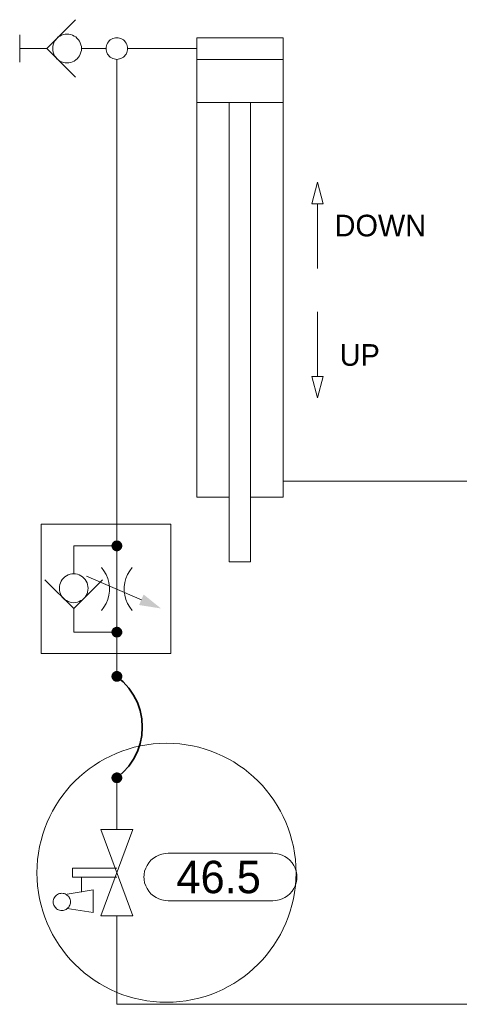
# Model space of a CAD drawing. Header units: millimetres. Extents: x 0 to 203, y 0 to 47.
# Tile 193 of 196: x 170.79 to 172.39, y 38.83 to 42.42. Entities that reach past the tile are written whole.
import ezdxf

# ---------------------------------------------------------------- set-up
doc = ezdxf.new("R2010")
doc.units = ezdxf.units.MM
for name, color, linetype in [('PDF_Geomertry', 7, 'Continuous'), ('PDF_Solid Fills', 7, 'Continuous'), ('PDF_Text', 7, 'Continuous')]:
    doc.layers.add(name, color=color, linetype=linetype)
doc.styles.add('PDF Arial', font='txt')

msp = doc.modelspace()

# ---------------------------------------------------------------- hatches: boundary and pattern name
at = {"layer": 'PDF_Solid Fills', "transparency": 33554559}
for points in [[(171.1443, 40.4999), (171.1249, 40.5026), (171.1254, 40.5054)], [(171.1443, 40.4999), (171.1249, 40.4999), (171.1249, 40.5026)], [(171.1443, 40.4999), (171.1249, 40.4979), (171.1249, 40.4999)], [(171.1443, 40.4999), (171.1254, 40.4951), (171.1249, 40.4979)], [(171.1443, 40.4999), (171.1254, 40.5054), (171.1263, 40.5076)], [(171.1443, 40.4999), (171.1263, 40.4929), (171.1254, 40.4951)], [(171.1443, 40.4999), (171.1263, 40.5076), (171.1277, 40.5104)], [(171.1443, 40.4999), (171.1277, 40.4901), (171.1263, 40.4929)], [(171.1443, 40.4999), (171.1277, 40.5104), (171.129, 40.5124)], [(171.1443, 40.4999), (171.129, 40.4882), (171.1277, 40.4901)], [(171.1443, 40.4999), (171.129, 40.5124), (171.1304, 40.5138)], [(171.1443, 40.4999), (171.1304, 40.486), (171.129, 40.4882)], [(171.1443, 40.4999), (171.1304, 40.5138), (171.1324, 40.516)], [(171.1443, 40.4999), (171.1324, 40.4846), (171.1304, 40.486)], [(171.1443, 40.4999), (171.1324, 40.516), (171.1346, 40.5174)], [(171.1443, 40.4999), (171.1346, 40.4832), (171.1324, 40.4846)], [(171.1443, 40.4999), (171.1346, 40.5174), (171.1374, 40.5187)], [(171.1443, 40.4999), (171.1374, 40.4818), (171.1346, 40.4832)], [(171.1443, 40.4999), (171.1374, 40.5187), (171.1393, 40.5193)], [(171.1443, 40.4999), (171.1393, 40.4813), (171.1374, 40.4818)], [(171.1443, 40.4999), (171.1393, 40.5193), (171.1421, 40.5193)], [(171.1443, 40.4999), (171.1421, 40.4804), (171.1393, 40.4813)], [(171.1443, 40.4999), (171.1421, 40.5193), (171.1443, 40.5201)], [(171.1443, 40.4999), (171.1443, 40.4804), (171.1421, 40.4804)], [(171.1443, 40.4999), (171.1443, 40.5201), (171.1471, 40.5193)], [(171.1443, 40.4999), (171.1499, 40.5193), (171.1518, 40.5187)], [(171.1443, 40.4999), (171.1471, 40.5193), (171.1499, 40.5193)], [(171.1443, 40.4999), (171.1518, 40.5187), (171.1546, 40.5174)], [(171.1443, 40.4999), (171.1546, 40.5174), (171.1568, 40.516)], [(171.1443, 40.4999), (171.1568, 40.516), (171.1582, 40.5138)], [(171.1443, 40.4999), (171.1582, 40.5138), (171.1602, 40.5124)], [(171.1443, 40.4999), (171.1602, 40.5124), (171.1615, 40.5104)], [(171.1443, 40.4999), (171.1615, 40.5104), (171.1629, 40.5076)], [(171.1443, 40.4999), (171.1629, 40.5076), (171.1638, 40.5054)], [(171.1443, 40.4999), (171.1638, 40.5054), (171.1643, 40.5026)], [(171.1443, 40.4999), (171.1643, 40.5026), (171.1643, 40.4999)], [(171.1443, 40.4999), (171.1471, 40.4804), (171.1443, 40.4804)], [(171.1443, 40.4999), (171.1499, 40.4813), (171.1471, 40.4804)], [(171.1443, 40.4999), (171.1518, 40.4818), (171.1499, 40.4813)], [(171.1443, 40.4999), (171.1546, 40.4832), (171.1518, 40.4818)], [(171.1443, 40.4999), (171.1568, 40.4846), (171.1546, 40.4832)], [(171.1443, 40.4999), (171.1582, 40.486), (171.1568, 40.4846)], [(171.1443, 40.4999), (171.1602, 40.4882), (171.1582, 40.486)], [(171.1443, 40.4999), (171.1615, 40.4901), (171.1602, 40.4882)], [(171.1443, 40.4999), (171.1629, 40.4929), (171.1615, 40.4901)], [(171.1443, 40.4999), (171.1638, 40.4951), (171.1629, 40.4929)], [(171.1443, 40.4999), (171.1643, 40.4979), (171.1638, 40.4951)], [(171.1443, 40.4999), (171.1643, 40.4999), (171.1643, 40.4979)], [(171.1443, 40.186), (171.1304, 40.1999), (171.1324, 40.2013)], [(171.1443, 40.186), (171.1324, 40.2013), (171.1346, 40.2026)], [(171.1443, 40.186), (171.1346, 40.2026), (171.1374, 40.204)], [(171.1443, 40.186), (171.1374, 40.204), (171.1393, 40.2049)], [(171.1443, 40.186), (171.1393, 40.2049), (171.1421, 40.2054)], [(171.1443, 40.186), (171.1421, 40.2054), (171.1443, 40.2054)], [(171.1443, 40.186), (171.1471, 40.2054), (171.1499, 40.2049)], [(171.1443, 40.186), (171.1443, 40.2054), (171.1471, 40.2054)], [(171.1443, 40.186), (171.1499, 40.2049), (171.1518, 40.204)], [(171.1443, 40.186), (171.1518, 40.204), (171.1546, 40.2026)], [(171.1443, 40.186), (171.1546, 40.2026), (171.1568, 40.2013)], [(171.1443, 40.186), (171.1568, 40.2013), (171.1582, 40.1999)], [(171.1443, 40.186), (171.1249, 40.1882), (171.1254, 40.191)], [(171.1443, 40.186), (171.1249, 40.186), (171.1249, 40.1882)], [(171.1443, 40.186), (171.1249, 40.1832), (171.1249, 40.186)], [(171.1443, 40.186), (171.1254, 40.1804), (171.1249, 40.1832)], [(171.1443, 40.186), (171.1254, 40.191), (171.1263, 40.1938)], [(171.1443, 40.186), (171.1263, 40.1785), (171.1254, 40.1804)], [(171.1443, 40.186), (171.1263, 40.1938), (171.1277, 40.1957)], [(171.1443, 40.186), (171.1277, 40.1763), (171.1263, 40.1785)], [(171.1443, 40.186), (171.1277, 40.1957), (171.129, 40.1979)], [(171.1443, 40.186), (171.129, 40.1743), (171.1277, 40.1763)], [(171.1443, 40.186), (171.129, 40.1979), (171.1304, 40.1999)], [(171.1443, 40.186), (171.1304, 40.1721), (171.129, 40.1743)], [(171.1443, 40.186), (171.1324, 40.1701), (171.1304, 40.1721)], [(171.1443, 40.186), (171.1346, 40.1688), (171.1324, 40.1701)], [(171.1443, 40.186), (171.1374, 40.1679), (171.1346, 40.1688)], [(171.1443, 40.186), (171.1393, 40.1665), (171.1374, 40.1679)], [(171.1443, 40.186), (171.1421, 40.1665), (171.1393, 40.1665)], [(171.1443, 40.186), (171.1443, 40.166), (171.1421, 40.1665)], [(171.1443, 40.186), (171.1582, 40.1999), (171.1602, 40.1979)], [(171.1443, 40.186), (171.1602, 40.1979), (171.1615, 40.1957)], [(171.1443, 40.186), (171.1615, 40.1957), (171.1629, 40.1938)], [(171.1443, 40.186), (171.1629, 40.1938), (171.1638, 40.191)], [(171.1443, 40.186), (171.1638, 40.191), (171.1643, 40.1882)], [(171.1443, 40.186), (171.1643, 40.1882), (171.1643, 40.186)], [(171.1443, 40.186), (171.1471, 40.1665), (171.1443, 40.166)], [(171.1443, 40.186), (171.1499, 40.1665), (171.1471, 40.1665)], [(171.1443, 40.186), (171.1518, 40.1679), (171.1499, 40.1665)], [(171.1443, 40.186), (171.1546, 40.1688), (171.1518, 40.1679)], [(171.1443, 40.186), (171.1568, 40.1701), (171.1546, 40.1688)], [(171.1443, 40.186), (171.1582, 40.1721), (171.1568, 40.1701)], [(171.1443, 40.186), (171.1602, 40.1743), (171.1582, 40.1721)], [(171.1443, 40.186), (171.1615, 40.1763), (171.1602, 40.1743)], [(171.1443, 40.186), (171.1629, 40.1785), (171.1615, 40.1763)], [(171.1443, 40.186), (171.1638, 40.1804), (171.1629, 40.1785)], [(171.1443, 40.186), (171.1643, 40.1832), (171.1638, 40.1804)], [(171.1443, 40.186), (171.1643, 40.186), (171.1643, 40.1832)], [(171.1443, 40.0249), (171.1249, 40.0271), (171.1254, 40.0299)], [(171.1443, 40.0249), (171.1249, 40.0249), (171.1249, 40.0271)], [(171.1443, 40.0249), (171.1249, 40.0221), (171.1249, 40.0249)], [(171.1443, 40.0249), (171.1254, 40.0193), (171.1249, 40.0221)], [(171.1443, 40.0249), (171.1254, 40.0299), (171.1263, 40.0326)], [(171.1443, 40.0249), (171.1263, 40.0174), (171.1254, 40.0193)], [(171.1443, 40.0249), (171.1263, 40.0326), (171.1277, 40.0346)], [(171.1443, 40.0249), (171.1277, 40.0151), (171.1263, 40.0174)], [(171.1443, 40.0249), (171.1277, 40.0346), (171.129, 40.0368)], [(171.1443, 40.0249), (171.129, 40.0132), (171.1277, 40.0151)], [(171.1443, 40.0249), (171.129, 40.0368), (171.1304, 40.0388)], [(171.1443, 40.0249), (171.1304, 40.011), (171.129, 40.0132)], [(171.1443, 40.0249), (171.1304, 40.0388), (171.1324, 40.0401)], [(171.1443, 40.0249), (171.1324, 40.009), (171.1304, 40.011)], [(171.1443, 40.0249), (171.1324, 40.0401), (171.1346, 40.0415)], [(171.1443, 40.0249), (171.1346, 40.0076), (171.1324, 40.009)], [(171.1443, 40.0249), (171.1346, 40.0415), (171.1374, 40.0429)], [(171.1443, 40.0249), (171.1374, 40.0068), (171.1346, 40.0076)], [(171.1443, 40.0249), (171.1374, 40.0429), (171.1393, 40.0438)], [(171.1443, 40.0249), (171.1393, 40.0054), (171.1374, 40.0068)], [(171.1443, 40.0249), (171.1393, 40.0438), (171.1421, 40.0443)], [(171.1443, 40.0249), (171.1421, 40.0054), (171.1393, 40.0054)], [(171.1443, 40.0249), (171.1421, 40.0443), (171.1443, 40.0443)], [(171.1443, 40.0249), (171.1443, 40.0054), (171.1421, 40.0054)], [(171.1443, 40.0249), (171.1471, 40.0443), (171.1499, 40.0438)], [(171.1443, 40.0249), (171.1443, 40.0443), (171.1471, 40.0443)], [(171.1443, 40.0249), (171.1499, 40.0438), (171.1518, 40.0429)], [(171.1443, 40.0249), (171.1518, 40.0429), (171.1546, 40.0415)], [(171.1443, 40.0249), (171.1546, 40.0415), (171.1568, 40.0401)], [(171.1443, 40.0249), (171.1568, 40.0401), (171.1582, 40.0388)], [(171.1443, 40.0249), (171.1582, 40.0388), (171.1602, 40.0368)], [(171.1443, 40.0249), (171.1602, 40.0368), (171.1615, 40.0346)], [(171.1443, 40.0249), (171.1615, 40.0346), (171.1629, 40.0326)], [(171.1443, 40.0249), (171.1629, 40.0326), (171.1638, 40.0299)], [(171.1443, 40.0249), (171.1638, 40.0299), (171.1643, 40.0271)], [(171.1443, 40.0249), (171.1643, 40.0271), (171.1643, 40.0249)], [(171.1443, 40.0249), (171.1471, 40.0054), (171.1443, 40.0054)], [(171.1443, 40.0249), (171.1499, 40.0054), (171.1471, 40.0054)], [(171.1443, 40.0249), (171.1518, 40.0068), (171.1499, 40.0054)], [(171.1443, 40.0249), (171.1546, 40.0076), (171.1518, 40.0068)], [(171.1443, 40.0249), (171.1568, 40.009), (171.1546, 40.0076)], [(171.1443, 40.0249), (171.1582, 40.011), (171.1568, 40.009)], [(171.1443, 40.0249), (171.1602, 40.0132), (171.1582, 40.011)], [(171.1443, 40.0249), (171.1615, 40.0151), (171.1602, 40.0132)], [(171.1443, 40.0249), (171.1629, 40.0174), (171.1615, 40.0151)], [(171.1443, 40.0249), (171.1638, 40.0193), (171.1629, 40.0174)], [(171.1443, 40.0249), (171.1643, 40.0221), (171.1638, 40.0193)], [(171.1443, 40.0249), (171.1643, 40.0249), (171.1643, 40.0221)], [(171.1443, 39.6554), (171.1254, 39.6604), (171.1263, 39.6632)], [(171.1443, 39.6554), (171.1263, 39.6632), (171.1277, 39.6651)], [(171.1443, 39.6554), (171.1277, 39.6651), (171.129, 39.6674)], [(171.1443, 39.6554), (171.129, 39.6674), (171.1304, 39.6693)], [(171.1443, 39.6554), (171.1304, 39.6693), (171.1324, 39.6707)], [(171.1443, 39.6554), (171.1324, 39.6707), (171.1346, 39.6721)], [(171.1443, 39.6554), (171.1346, 39.6721), (171.1374, 39.6735)], [(171.1443, 39.6554), (171.1374, 39.6735), (171.1393, 39.6743)], [(171.1443, 39.6554), (171.1393, 39.6743), (171.1421, 39.6749)], [(171.1443, 39.6554), (171.1421, 39.6749), (171.1443, 39.6749)], [(171.1443, 39.6554), (171.1471, 39.6749), (171.1499, 39.6743)], [(171.1443, 39.6554), (171.1443, 39.6749), (171.1471, 39.6749)], [(171.1443, 39.6554), (171.1499, 39.6743), (171.1518, 39.6735)], [(171.1443, 39.6554), (171.1518, 39.6735), (171.1546, 39.6721)], [(171.1443, 39.6554), (171.1546, 39.6721), (171.1568, 39.6707)], [(171.1443, 39.6554), (171.1568, 39.6707), (171.1582, 39.6693)], [(171.1443, 39.6554), (171.1582, 39.6693), (171.1602, 39.6674)], [(171.1443, 39.6554), (171.1602, 39.6674), (171.1615, 39.6651)], [(171.1443, 39.6554), (171.1615, 39.6651), (171.1629, 39.6632)], [(171.1443, 39.6554), (171.1629, 39.6632), (171.1638, 39.6604)], [(171.1443, 39.6554), (171.1249, 39.6582), (171.1254, 39.6604)], [(171.1443, 39.6554), (171.1249, 39.6554), (171.1249, 39.6582)], [(171.1443, 39.6554), (171.1249, 39.6526), (171.1249, 39.6554)], [(171.1443, 39.6554), (171.1254, 39.6507), (171.1249, 39.6526)], [(171.1443, 39.6554), (171.1263, 39.6479), (171.1254, 39.6507)], [(171.1443, 39.6554), (171.1277, 39.6457), (171.1263, 39.6479)], [(171.1443, 39.6554), (171.129, 39.6437), (171.1277, 39.6457)], [(171.1443, 39.6554), (171.1304, 39.6415), (171.129, 39.6437)], [(171.1443, 39.6554), (171.1324, 39.6401), (171.1304, 39.6415)], [(171.1443, 39.6554), (171.1346, 39.6382), (171.1324, 39.6401)], [(171.1443, 39.6554), (171.1374, 39.6374), (171.1346, 39.6382)], [(171.1443, 39.6554), (171.1393, 39.6368), (171.1374, 39.6374)], [(171.1443, 39.6554), (171.1421, 39.636), (171.1393, 39.6368)], [(171.1443, 39.6554), (171.1443, 39.636), (171.1421, 39.636)], [(171.1443, 39.6554), (171.1638, 39.6604), (171.1643, 39.6582)], [(171.1443, 39.6554), (171.1643, 39.6582), (171.1643, 39.6554)], [(171.1443, 39.6554), (171.1471, 39.636), (171.1443, 39.636)], [(171.1443, 39.6554), (171.1499, 39.6368), (171.1471, 39.636)], [(171.1443, 39.6554), (171.1518, 39.6374), (171.1499, 39.6368)], [(171.1443, 39.6554), (171.1546, 39.6382), (171.1518, 39.6374)], [(171.1443, 39.6554), (171.1568, 39.6401), (171.1546, 39.6382)], [(171.1443, 39.6554), (171.1582, 39.6415), (171.1568, 39.6401)], [(171.1443, 39.6554), (171.1602, 39.6437), (171.1582, 39.6415)], [(171.1443, 39.6554), (171.1615, 39.6457), (171.1602, 39.6437)], [(171.1443, 39.6554), (171.1629, 39.6479), (171.1615, 39.6457)], [(171.1443, 39.6554), (171.1638, 39.6507), (171.1629, 39.6479)], [(171.1443, 39.6554), (171.1643, 39.6526), (171.1638, 39.6507)], [(171.1443, 39.6554), (171.1643, 39.6554), (171.1643, 39.6526)]]:
    msp.add_hatch(color=256, dxfattribs=at).paths.add_polyline_path(points)

# ---------------------------------------------------------------- linework, layer by layer
at = {"layer": 'PDF_Geomertry', "lineweight": 15}
for points in [[(170.9943, 42.4165), (170.8893, 42.3118), (170.9943, 42.2068)], [(170.7907, 42.2624), (170.7907, 42.361)], [(171.5532, 40.6771), (171.4352, 40.6771), (171.4352, 42.3507), (171.7499, 42.3507), (171.7499, 40.6771), (171.6318, 40.6771)], [(170.8893, 42.3118), (170.7907, 42.3118)], [(171.0157, 42.3118), (171.0463, 42.3118), (171.1054, 42.3118)], [(171.1838, 42.3118), (171.4352, 42.3118)], [(171.1443, 40.4999), (171.1443, 40.579), (171.1443, 42.2721)], [(171.7499, 42.2721), (171.4352, 42.2721)], [(171.7499, 42.1151), (171.4352, 42.1151)], [(171.6318, 42.1151), (171.6318, 40.4415), (171.5532, 40.4415), (171.5532, 42.1151)], [(171.8754, 41.5104), (171.8754, 41.7457)], [(171.8754, 41.3526), (171.8754, 41.1174)], [(171.7499, 40.736), (172.5471, 40.736), (173.2902, 40.736)], [(170.9874, 40.2715), (170.9874, 40.241), (170.9874, 40.186), (171.1443, 40.186), (171.1443, 40.4999), (170.9874, 40.4999), (170.9874, 40.3979)], [(171.0888, 40.2646), (171.0977, 40.2771), (171.106, 40.2901), (171.1115, 40.3049), (171.1157, 40.3201), (171.1179, 40.3354), (171.1179, 40.3507), (171.1157, 40.3665), (171.1115, 40.3813), (171.106, 40.3957), (171.0977, 40.4096), (171.0888, 40.4215)], [(171.2004, 40.4215), (171.1915, 40.4096), (171.1832, 40.3957), (171.1768, 40.3813), (171.1735, 40.3665), (171.1713, 40.3507), (171.1713, 40.3354), (171.1735, 40.3201), (171.1768, 40.3049), (171.1832, 40.2901), (171.1915, 40.2771), (171.2004, 40.2646)], [(171.0346, 40.3901), (171.2338, 40.3035)], [(171.0921, 40.3763), (170.9874, 40.2715), (170.8824, 40.3763)], [(171.1443, 40.186), (171.1443, 40.1076), (171.1443, 40.0249)], [(171.1443, 39.6554), (171.1443, 39.4665)], [(171.1443, 39.1526), (171.1443, 38.8304), (172.5671, 38.8304), (173.9263, 38.8304), (173.9263, 39.1526)]]:
    msp.add_lwpolyline(points, dxfattribs=at)
for points in [[(171.0157, 42.3118), (171.0152, 42.3188), (171.0138, 42.3249), (171.0115, 42.3318), (171.0088, 42.3382), (171.0046, 42.3437), (171.0004, 42.3485), (170.9949, 42.3535), (170.9893, 42.3568), (170.9832, 42.3596), (170.9768, 42.3624), (170.9699, 42.3638), (170.9629, 42.3638), (170.9568, 42.3638), (170.9499, 42.3624), (170.9435, 42.3596), (170.9374, 42.3568), (170.931, 42.3535), (170.9263, 42.3485), (170.9221, 42.3437), (170.9179, 42.3382), (170.9152, 42.3318), (170.9129, 42.3249), (170.9115, 42.3188), (170.911, 42.3118), (170.9115, 42.3049), (170.9129, 42.2979), (170.9152, 42.2915), (170.9179, 42.2854), (170.9221, 42.2799), (170.9263, 42.2743), (170.931, 42.2701), (170.9374, 42.266), (170.9435, 42.2632), (170.9499, 42.261), (170.9568, 42.2596), (170.9629, 42.259), (170.9699, 42.2596), (170.9768, 42.261), (170.9832, 42.2632), (170.9893, 42.266), (170.9949, 42.2701), (171.0004, 42.2743), (171.0046, 42.2799), (171.0088, 42.2854), (171.0115, 42.2915), (171.0138, 42.2979), (171.0152, 42.3049), (171.0157, 42.3118)], [(171.1838, 42.3118), (171.1838, 42.3165), (171.1824, 42.3215), (171.181, 42.3263), (171.1782, 42.3313), (171.1754, 42.3354), (171.1721, 42.3396), (171.1685, 42.3429), (171.1643, 42.3457), (171.1596, 42.3479), (171.1546, 42.3493), (171.1499, 42.3507), (171.1443, 42.3507), (171.1393, 42.3507), (171.1346, 42.3493), (171.1296, 42.3479), (171.1249, 42.3457), (171.1207, 42.3429), (171.1165, 42.3396), (171.1138, 42.3354), (171.1102, 42.3313), (171.1082, 42.3263), (171.1068, 42.3215), (171.1054, 42.3165), (171.1054, 42.3118), (171.1054, 42.3063), (171.1068, 42.3013), (171.1082, 42.2965), (171.1102, 42.2915), (171.1138, 42.2874), (171.1165, 42.284), (171.1207, 42.2804), (171.1249, 42.2776), (171.1296, 42.2757), (171.1346, 42.2735), (171.1393, 42.2729), (171.1443, 42.2721), (171.1499, 42.2729), (171.1546, 42.2735), (171.1596, 42.2757), (171.1643, 42.2776), (171.1685, 42.2804), (171.1721, 42.284), (171.1754, 42.2874), (171.1782, 42.2915), (171.181, 42.2965), (171.1824, 42.3013), (171.1838, 42.3063), (171.1838, 42.3118)], [(171.8546, 41.7457), (171.8963, 41.7457), (171.8754, 41.8243), (171.8546, 41.7457)], [(171.8963, 41.1174), (171.8546, 41.1174), (171.8754, 41.0388), (171.8963, 41.1174)], [(171.3407, 40.579), (170.8693, 40.579), (170.8693, 40.1076), (171.3407, 40.1076), (171.3407, 40.579)], [(171.0402, 40.3457), (171.0393, 40.3526), (171.0379, 40.359), (171.036, 40.366), (171.0324, 40.3721), (171.029, 40.3776), (171.024, 40.3826), (171.0193, 40.3874), (171.0138, 40.391), (171.0074, 40.3943), (171.0013, 40.3965), (170.9943, 40.3979), (170.9874, 40.3979), (170.9804, 40.3979), (170.974, 40.3965), (170.9671, 40.3943), (170.961, 40.391), (170.9554, 40.3874), (170.9504, 40.3826), (170.9457, 40.3776), (170.9421, 40.3721), (170.9388, 40.366), (170.9365, 40.359), (170.9352, 40.3526), (170.9352, 40.3457), (170.9352, 40.3388), (170.9365, 40.3318), (170.9388, 40.3257), (170.9421, 40.3193), (170.9457, 40.3137), (170.9504, 40.309), (170.9554, 40.304), (170.961, 40.3007), (170.9671, 40.2971), (170.974, 40.2951), (170.9804, 40.2938), (170.9874, 40.2929), (170.9943, 40.2938), (171.0013, 40.2951), (171.0074, 40.2971), (171.0138, 40.3007), (171.0193, 40.304), (171.024, 40.309), (171.029, 40.3137), (171.0324, 40.3193), (171.036, 40.3257), (171.0379, 40.3318), (171.0393, 40.3388), (171.0402, 40.3457)], [(171.7124, 39.3804), (171.724, 39.3799), (171.7352, 39.3776), (171.7463, 39.3735), (171.7568, 39.3687), (171.7665, 39.3624), (171.7749, 39.3549), (171.7824, 39.3457), (171.7888, 39.336), (171.7943, 39.3257), (171.7977, 39.3151), (171.7999, 39.3035), (171.8004, 39.2924), (171.8004, 39.2957), (171.7999, 39.2846), (171.7977, 39.2729), (171.7943, 39.2624), (171.7888, 39.2521), (171.7824, 39.2424), (171.7749, 39.2332), (171.7665, 39.2257), (171.7568, 39.2193), (171.7463, 39.2146), (171.7352, 39.2104), (171.724, 39.2082), (171.7124, 39.2076), (171.331, 39.2076), (171.3199, 39.2082), (171.3082, 39.2104), (171.2977, 39.2146), (171.2874, 39.2193), (171.2777, 39.2257), (171.2685, 39.2332), (171.261, 39.2424), (171.2546, 39.2521), (171.2499, 39.2624), (171.2457, 39.2729), (171.2435, 39.2846), (171.2429, 39.2957), (171.2429, 39.2924), (171.2435, 39.3035), (171.2457, 39.3151), (171.2499, 39.3257), (171.2546, 39.336), (171.261, 39.3457), (171.2685, 39.3549), (171.2777, 39.3624), (171.2874, 39.3687), (171.2977, 39.3735), (171.3082, 39.3776), (171.3199, 39.3799), (171.331, 39.3804), (171.7124, 39.3804)]]:
    msp.add_lwpolyline(points, close=True, dxfattribs=at)
at = {"layer": 'PDF_Geomertry', "lineweight": 0}
for points in [[(171.1346, 40.4999), (171.1346, 40.4993), (171.1352, 40.4979), (171.1352, 40.4965), (171.136, 40.4951), (171.1365, 40.4943), (171.1374, 40.4929), (171.1388, 40.4924), (171.1393, 40.4915), (171.1407, 40.491), (171.1421, 40.491), (171.1435, 40.4901), (171.1443, 40.4901), (171.1457, 40.4901), (171.1471, 40.491), (171.1485, 40.491), (171.1499, 40.4915), (171.1504, 40.4924), (171.1513, 40.4929), (171.1527, 40.4943), (171.1532, 40.4951), (171.154, 40.4965), (171.154, 40.4979), (171.154, 40.4993), (171.1546, 40.4999), (171.154, 40.5013), (171.154, 40.5026), (171.154, 40.504), (171.1532, 40.5049), (171.1527, 40.5063), (171.1513, 40.5068), (171.1504, 40.5082), (171.1499, 40.509), (171.1485, 40.509), (171.1471, 40.5096), (171.1457, 40.5096), (171.1443, 40.5104), (171.1435, 40.5096), (171.1421, 40.5096), (171.1407, 40.509), (171.1393, 40.509), (171.1388, 40.5082), (171.1374, 40.5068), (171.1365, 40.5063), (171.136, 40.5049), (171.1352, 40.504), (171.1352, 40.5026), (171.1346, 40.5013), (171.1346, 40.4999)], [(171.1346, 40.186), (171.1346, 40.1846), (171.1352, 40.1832), (171.1352, 40.1818), (171.136, 40.1813), (171.1365, 40.1799), (171.1374, 40.179), (171.1388, 40.1785), (171.1393, 40.1776), (171.1407, 40.1771), (171.1421, 40.1763), (171.1435, 40.1763), (171.1443, 40.1763), (171.1457, 40.1763), (171.1471, 40.1763), (171.1485, 40.1771), (171.1499, 40.1776), (171.1504, 40.1785), (171.1513, 40.179), (171.1527, 40.1799), (171.1532, 40.1813), (171.154, 40.1818), (171.154, 40.1832), (171.154, 40.1846), (171.1546, 40.186), (171.154, 40.1874), (171.154, 40.1882), (171.154, 40.1896), (171.1532, 40.191), (171.1527, 40.1915), (171.1513, 40.1929), (171.1504, 40.1938), (171.1499, 40.1943), (171.1485, 40.1951), (171.1471, 40.1951), (171.1457, 40.1957), (171.1443, 40.1957), (171.1435, 40.1957), (171.1421, 40.1951), (171.1407, 40.1951), (171.1393, 40.1943), (171.1388, 40.1938), (171.1374, 40.1929), (171.1365, 40.1915), (171.136, 40.191), (171.1352, 40.1896), (171.1352, 40.1882), (171.1346, 40.1874), (171.1346, 40.186)], [(171.1346, 40.0249), (171.1346, 40.0235), (171.1352, 40.0221), (171.1352, 40.0207), (171.136, 40.0201), (171.1365, 40.0187), (171.1374, 40.0179), (171.1388, 40.0174), (171.1393, 40.0165), (171.1407, 40.016), (171.1421, 40.0151), (171.1435, 40.0151), (171.1443, 40.0151), (171.1457, 40.0151), (171.1471, 40.0151), (171.1485, 40.016), (171.1499, 40.0165), (171.1504, 40.0174), (171.1513, 40.0179), (171.1527, 40.0187), (171.1532, 40.0201), (171.154, 40.0207), (171.154, 40.0221), (171.154, 40.0235), (171.1546, 40.0249), (171.154, 40.0263), (171.154, 40.0271), (171.154, 40.0285), (171.1532, 40.0299), (171.1527, 40.0304), (171.1513, 40.0318), (171.1504, 40.0326), (171.1499, 40.0332), (171.1485, 40.034), (171.1471, 40.034), (171.1457, 40.0346), (171.1443, 40.0346), (171.1435, 40.0346), (171.1421, 40.034), (171.1407, 40.034), (171.1393, 40.0332), (171.1388, 40.0326), (171.1374, 40.0318), (171.1365, 40.0304), (171.136, 40.0299), (171.1352, 40.0285), (171.1352, 40.0271), (171.1346, 40.0263), (171.1346, 40.0249)], [(171.1346, 39.6554), (171.1346, 39.654), (171.1352, 39.6526), (171.1352, 39.6521), (171.136, 39.6507), (171.1365, 39.6493), (171.1374, 39.6485), (171.1388, 39.6479), (171.1393, 39.6471), (171.1407, 39.6465), (171.1421, 39.6457), (171.1435, 39.6457), (171.1443, 39.6457), (171.1457, 39.6457), (171.1471, 39.6457), (171.1485, 39.6465), (171.1499, 39.6471), (171.1504, 39.6479), (171.1513, 39.6485), (171.1527, 39.6493), (171.1532, 39.6507), (171.154, 39.6521), (171.154, 39.6526), (171.154, 39.654), (171.1546, 39.6554), (171.154, 39.6568), (171.154, 39.6582), (171.154, 39.659), (171.1532, 39.6604), (171.1527, 39.6618), (171.1513, 39.6624), (171.1504, 39.6632), (171.1499, 39.6638), (171.1485, 39.6646), (171.1471, 39.6651), (171.1457, 39.6651), (171.1443, 39.6651), (171.1435, 39.6651), (171.1421, 39.6651), (171.1407, 39.6646), (171.1393, 39.6638), (171.1388, 39.6632), (171.1374, 39.6624), (171.1365, 39.6618), (171.136, 39.6604), (171.1352, 39.659), (171.1352, 39.6582), (171.1346, 39.6568), (171.1346, 39.6554)]]:
    msp.add_lwpolyline(points, close=True, dxfattribs=at)
at = {"layer": 'PDF_Geomertry', "lineweight": 35}
msp.add_lwpolyline([(171.1443, 39.6554), (171.1679, 39.6757), (171.1879, 39.6979), (171.2054, 39.7235), (171.2193, 39.7507), (171.229, 39.7799), (171.2352, 39.8096), (171.2365, 39.8401), (171.2352, 39.8707), (171.229, 39.9007), (171.2193, 39.9299), (171.2054, 39.9568), (171.1879, 39.9818), (171.1679, 40.0049), (171.1443, 40.0249)], dxfattribs=at)
at = {"layer": 'PDF_Geomertry', "color": 1, "lineweight": 15}
for points in [[(171.086, 39.1526), (171.2032, 39.4665), (171.086, 39.4665), (171.2032, 39.1526), (171.086, 39.1526)], [(170.9754, 39.2035), (170.9754, 39.2076), (170.9749, 39.2118), (170.9735, 39.216), (170.9713, 39.2193), (170.9693, 39.2229), (170.9665, 39.2257), (170.9629, 39.2285), (170.9602, 39.2304), (170.956, 39.2326), (170.9527, 39.234), (170.9485, 39.2346), (170.9443, 39.2354), (170.9402, 39.2346), (170.936, 39.234), (170.9324, 39.2326), (170.9282, 39.2304), (170.9249, 39.2285), (170.9221, 39.2257), (170.9193, 39.2229), (170.9171, 39.2193), (170.9152, 39.216), (170.9138, 39.2118), (170.9129, 39.2076), (170.9129, 39.2035), (170.9129, 39.1993), (170.9138, 39.1957), (170.9152, 39.1915), (170.9171, 39.1882), (170.9193, 39.1846), (170.9221, 39.1813), (170.9249, 39.1785), (170.9282, 39.1763), (170.9324, 39.1743), (170.936, 39.1735), (170.9402, 39.1721), (170.9443, 39.1721), (170.9485, 39.1721), (170.9527, 39.1735), (170.956, 39.1743), (170.9602, 39.1763), (170.9629, 39.1785), (170.9665, 39.1813), (170.9693, 39.1846), (170.9713, 39.1882), (170.9735, 39.1915), (170.9749, 39.1957), (170.9754, 39.1993), (170.9754, 39.2035)]]:
    msp.add_lwpolyline(points, close=True, dxfattribs=at)
for points in [[(171.1443, 39.2938), (170.9832, 39.2938), (170.9832, 39.3257), (171.1443, 39.3257)], [(171.0152, 39.2388), (171.0152, 39.2938)], [(170.9638, 39.1799), (171.0582, 39.1646), (171.0582, 39.2471), (170.9638, 39.2313)]]:
    msp.add_lwpolyline(points, dxfattribs=at)
msp.add_circle((171.3254, 39.3096), 0.4717, dxfattribs=at)
at = {"layer": 'PDF_Solid Fills', "transparency": 33554559}
msp.add_solid([(171.2421, 40.3229), (171.2254, 40.2846), (171.2421, 40.3229), (171.3054, 40.2721)], dxfattribs=at)

# ---------------------------------------------------------------- texts
at = {"layer": 'PDF_Text', "attachment_point": 7, "style": 'PDF Arial'}
for s, insert, char_height in [('DOWN', (171.9374, 41.6263), 0.07874), ('UP', (171.956, 41.1549), 0.07874), ('46.5', (171.3615, 39.2334), 0.11811)]:
    msp.add_mtext(s, dxfattribs=dict(at, insert=insert, char_height=char_height))

doc.saveas('drawing.dxf')
